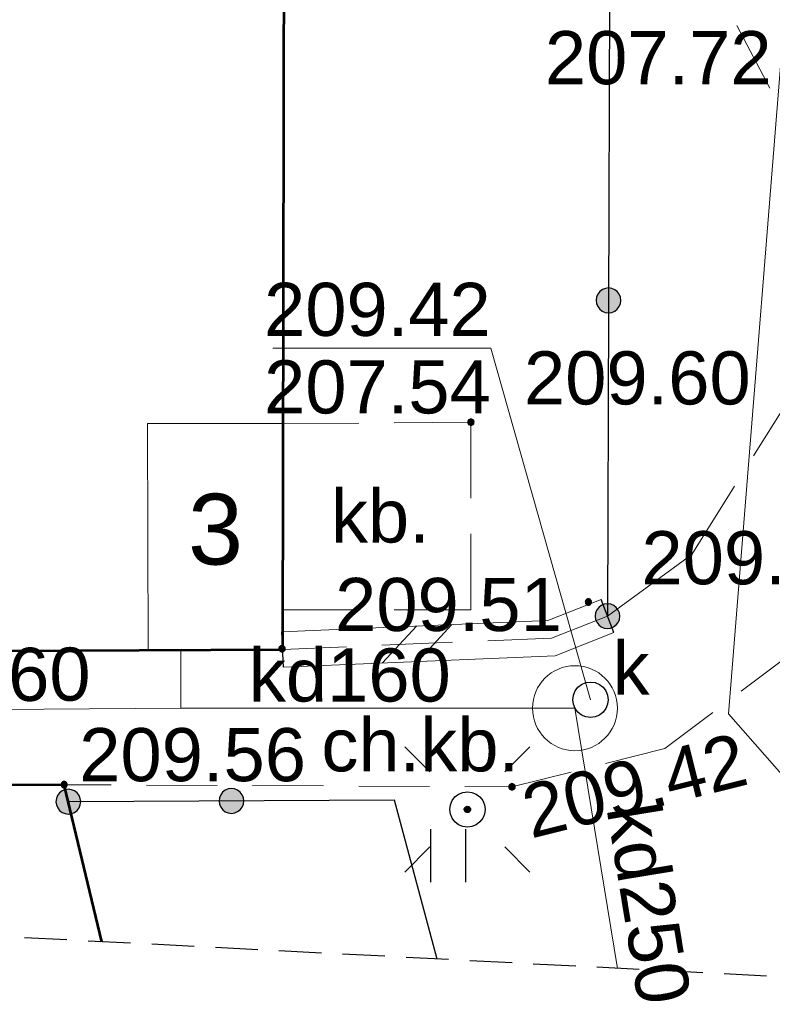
# Model space of a CAD drawing. Header units: metres. Extents: x 7419414 to 7419803, y 5549484 to 5549731.
# Tile 41 of 102: x 7419575 to 7419585, y 5549494 to 5549507. Entities that reach past the tile are written whole.
import ezdxf
from ezdxf.enums import TextEntityAlignment as Align

# ---------------------------------------------------------------- set-up
doc = ezdxf.new("R2010")
doc.units = ezdxf.units.M
doc.header["$MEASUREMENT"] = 0
doc.layers.get('0').update_dxf_attribs({"color": 250})
for name, color, linetype, lineweight in [('EGBN', 7, 'Continuous', 13), ('EGBN_O', 7, 'Continuous', 13), ('EGBU', 7, 'Continuous', 53), ('GUPPRZ_O', 7, 'Continuous', 13), ('OTDN', 7, 'Continuous', 13), ('OTKC', 7, 'Continuous', 13), ('OTKC_O', 7, 'Continuous', 13), ('OTKU', 7, 'Continuous', 13), ('OTKU_O', 7, 'Continuous', 13), ('OTOO', 7, 'Continuous', 30), ('OTRS_O', 7, 'Continuous', 13), ('OTZT', 7, 'Continuous', 13), ('SUKP', 36, 'Continuous', 13), ('SUKP_O', 36, 'Continuous', 13), ('SUPK', 7, 'Continuous', 13), ('SUPW_O', 7, 'Continuous', 13), ('SUWP', 5, 'Continuous', 13), ('Zakres', 7, 'Continuous', 0)]:
    doc.layers.add(name, color=color, linetype=linetype, lineweight=lineweight)
doc.styles.add('Arial', font='arial.ttf')

msp = doc.modelspace()

# ---------------------------------------------------------------- hatches: boundary and pattern name
at = {"linetype": 'Continuous'}
for points in [[(7419583.024, 5549503.285), (7419582.979, 5549503.291), (7419582.937, 5549503.309), (7419582.901, 5549503.337), (7419582.873, 5549503.373), (7419582.856, 5549503.415), (7419582.85, 5549503.461), (7419582.856, 5549503.506), (7419582.874, 5549503.548), (7419582.902, 5549503.584), (7419582.938, 5549503.612), (7419582.98, 5549503.629), (7419583.026, 5549503.635), (7419583.071, 5549503.629), (7419583.113, 5549503.611), (7419583.149, 5549503.583), (7419583.177, 5549503.547), (7419583.194, 5549503.505), (7419583.2, 5549503.459), (7419583.194, 5549503.414), (7419583.176, 5549503.372), (7419583.148, 5549503.336), (7419583.112, 5549503.308), (7419583.07, 5549503.291)], [(7419583.024, 5549503.285), (7419582.979, 5549503.291), (7419582.937, 5549503.309), (7419582.901, 5549503.337), (7419582.873, 5549503.373), (7419582.856, 5549503.415), (7419582.85, 5549503.461), (7419582.856, 5549503.506), (7419582.874, 5549503.548), (7419582.902, 5549503.584), (7419582.938, 5549503.612), (7419582.98, 5549503.629), (7419583.026, 5549503.635), (7419583.071, 5549503.629), (7419583.113, 5549503.611), (7419583.149, 5549503.583), (7419583.177, 5549503.547), (7419583.194, 5549503.505), (7419583.2, 5549503.459), (7419583.194, 5549503.414), (7419583.176, 5549503.372), (7419583.148, 5549503.336), (7419583.112, 5549503.308), (7419583.07, 5549503.291)], [(7419581.08, 5549501.695), (7419581.068, 5549501.697), (7419581.058, 5549501.701), (7419581.048, 5549501.708), (7419581.041, 5549501.718), (7419581.037, 5549501.728), (7419581.035, 5549501.74), (7419581.037, 5549501.752), (7419581.041, 5549501.763), (7419581.048, 5549501.772), (7419581.058, 5549501.779), (7419581.068, 5549501.783), (7419581.08, 5549501.785), (7419581.092, 5549501.783), (7419581.103, 5549501.779), (7419581.112, 5549501.772), (7419581.119, 5549501.763), (7419581.123, 5549501.752), (7419581.125, 5549501.74), (7419581.123, 5549501.728), (7419581.119, 5549501.718), (7419581.112, 5549501.708), (7419581.103, 5549501.701), (7419581.092, 5549501.697)], [(7419582.74, 5549499.155), (7419582.728, 5549499.157), (7419582.718, 5549499.161), (7419582.708, 5549499.168), (7419582.701, 5549499.178), (7419582.697, 5549499.188), (7419582.695, 5549499.2), (7419582.697, 5549499.212), (7419582.701, 5549499.223), (7419582.708, 5549499.232), (7419582.718, 5549499.239), (7419582.728, 5549499.243), (7419582.74, 5549499.245), (7419582.752, 5549499.243), (7419582.763, 5549499.239), (7419582.772, 5549499.232), (7419582.779, 5549499.223), (7419582.783, 5549499.212), (7419582.785, 5549499.2), (7419582.783, 5549499.188), (7419582.779, 5549499.178), (7419582.772, 5549499.168), (7419582.763, 5549499.161), (7419582.752, 5549499.157)], [(7419583.009, 5549498.825), (7419582.964, 5549498.831), (7419582.922, 5549498.849), (7419582.886, 5549498.877), (7419582.858, 5549498.913), (7419582.841, 5549498.955), (7419582.835, 5549499.001), (7419582.841, 5549499.046), (7419582.859, 5549499.088), (7419582.887, 5549499.124), (7419582.923, 5549499.152), (7419582.965, 5549499.169), (7419583.011, 5549499.175), (7419583.056, 5549499.169), (7419583.098, 5549499.151), (7419583.134, 5549499.123), (7419583.162, 5549499.087), (7419583.179, 5549499.045), (7419583.185, 5549498.999), (7419583.179, 5549498.954), (7419583.161, 5549498.912), (7419583.133, 5549498.876), (7419583.097, 5549498.848), (7419583.055, 5549498.831)], [(7419578.41, 5549498.495), (7419578.398, 5549498.497), (7419578.388, 5549498.501), (7419578.378, 5549498.508), (7419578.371, 5549498.517), (7419578.367, 5549498.528), (7419578.365, 5549498.54), (7419578.367, 5549498.552), (7419578.371, 5549498.562), (7419578.378, 5549498.572), (7419578.388, 5549498.579), (7419578.398, 5549498.583), (7419578.41, 5549498.585), (7419578.422, 5549498.583), (7419578.433, 5549498.579), (7419578.442, 5549498.572), (7419578.449, 5549498.562), (7419578.453, 5549498.552), (7419578.455, 5549498.54), (7419578.453, 5549498.528), (7419578.449, 5549498.517), (7419578.442, 5549498.508), (7419578.433, 5549498.501), (7419578.422, 5549498.497)], [(7419575.33, 5549496.575), (7419575.318, 5549496.577), (7419575.307, 5549496.581), (7419575.298, 5549496.588), (7419575.291, 5549496.598), (7419575.287, 5549496.608), (7419575.285, 5549496.62), (7419575.287, 5549496.632), (7419575.291, 5549496.643), (7419575.298, 5549496.652), (7419575.307, 5549496.659), (7419575.318, 5549496.663), (7419575.33, 5549496.665), (7419575.342, 5549496.663), (7419575.352, 5549496.659), (7419575.362, 5549496.652), (7419575.369, 5549496.643), (7419575.373, 5549496.632), (7419575.375, 5549496.62), (7419575.373, 5549496.608), (7419575.369, 5549496.598), (7419575.362, 5549496.588), (7419575.352, 5549496.581), (7419575.342, 5549496.577)], [(7419581.66, 5549496.545), (7419581.648, 5549496.547), (7419581.638, 5549496.551), (7419581.628, 5549496.558), (7419581.621, 5549496.568), (7419581.617, 5549496.578), (7419581.615, 5549496.59), (7419581.617, 5549496.602), (7419581.621, 5549496.613), (7419581.628, 5549496.622), (7419581.638, 5549496.629), (7419581.648, 5549496.633), (7419581.66, 5549496.635), (7419581.672, 5549496.633), (7419581.683, 5549496.629), (7419581.692, 5549496.622), (7419581.699, 5549496.613), (7419581.703, 5549496.602), (7419581.705, 5549496.59), (7419581.703, 5549496.578), (7419581.699, 5549496.568), (7419581.692, 5549496.558), (7419581.683, 5549496.551), (7419581.672, 5549496.547)], [(7419575.391, 5549496.205), (7419575.345, 5549496.211), (7419575.303, 5549496.228), (7419575.267, 5549496.256), (7419575.239, 5549496.292), (7419575.221, 5549496.334), (7419575.215, 5549496.379), (7419575.221, 5549496.425), (7419575.238, 5549496.467), (7419575.266, 5549496.503), (7419575.302, 5549496.531), (7419575.344, 5549496.549), (7419575.389, 5549496.555), (7419575.435, 5549496.549), (7419575.477, 5549496.532), (7419575.513, 5549496.504), (7419575.541, 5549496.468), (7419575.559, 5549496.426), (7419575.565, 5549496.381), (7419575.559, 5549496.335), (7419575.542, 5549496.293), (7419575.514, 5549496.257), (7419575.478, 5549496.229), (7419575.436, 5549496.211)], [(7419577.696, 5549496.215), (7419577.65, 5549496.221), (7419577.608, 5549496.238), (7419577.572, 5549496.266), (7419577.544, 5549496.302), (7419577.526, 5549496.344), (7419577.52, 5549496.389), (7419577.526, 5549496.435), (7419577.543, 5549496.477), (7419577.571, 5549496.513), (7419577.607, 5549496.541), (7419577.649, 5549496.559), (7419577.694, 5549496.565), (7419577.74, 5549496.559), (7419577.782, 5549496.542), (7419577.818, 5549496.514), (7419577.846, 5549496.478), (7419577.864, 5549496.436), (7419577.87, 5549496.391), (7419577.864, 5549496.345), (7419577.847, 5549496.303), (7419577.819, 5549496.267), (7419577.783, 5549496.239), (7419577.741, 5549496.221)], [(7419577.696, 5549496.215), (7419577.65, 5549496.221), (7419577.608, 5549496.238), (7419577.572, 5549496.266), (7419577.544, 5549496.302), (7419577.526, 5549496.344), (7419577.52, 5549496.389), (7419577.526, 5549496.435), (7419577.543, 5549496.477), (7419577.571, 5549496.513), (7419577.607, 5549496.541), (7419577.649, 5549496.559), (7419577.694, 5549496.565), (7419577.74, 5549496.559), (7419577.782, 5549496.542), (7419577.818, 5549496.514), (7419577.846, 5549496.478), (7419577.864, 5549496.436), (7419577.87, 5549496.391), (7419577.864, 5549496.345), (7419577.847, 5549496.303), (7419577.819, 5549496.267), (7419577.783, 5549496.239), (7419577.741, 5549496.221)], [(7419581.032, 5549496.225), (7419581.02, 5549496.226), (7419581.01, 5549496.23), (7419581, 5549496.236), (7419580.993, 5549496.244), (7419580.988, 5549496.254), (7419580.985, 5549496.264), (7419580.985, 5549496.276), (7419580.989, 5549496.288), (7419580.995, 5549496.299), (7419581.006, 5549496.308), (7419581.017, 5549496.313), (7419581.029, 5549496.315), (7419581.042, 5549496.313), (7419581.051, 5549496.31), (7419581.06, 5549496.303), (7419581.068, 5549496.294), (7419581.073, 5549496.283), (7419581.075, 5549496.271), (7419581.074, 5549496.262), (7419581.071, 5549496.251), (7419581.063, 5549496.24), (7419581.055, 5549496.232), (7419581.044, 5549496.227)]]:
    msp.add_hatch(color=0, dxfattribs=at).paths.add_polyline_path(points)

# ---------------------------------------------------------------- linework, layer by layer
at = {"color": 0, "linetype": 'Continuous'}
for p, q in [((7419583.101, 5549498.767), (7419582.919, 5549499.233)), ((7419580.309, 5549498.86), (7419579.831, 5549498.339)), ((7419580.309, 5549498.86), (7419579.831, 5549498.339)), ((7419580.809, 5549498.881), (7419580.331, 5549498.36)), ((7419580.809, 5549498.881), (7419580.331, 5549498.36)), ((7419578.431, 5549498.28), (7419578.409, 5549498.78)), ((7419580.146, 5549497.154), (7419580.5, 5549496.8)), ((7419581.914, 5549497.154), (7419581.56, 5549496.8)), ((7419580.508, 5549495.991), (7419580.508, 5549495.241)), ((7419581.008, 5549495.241), (7419581.008, 5549495.991)), ((7419580.146, 5549495.386), (7419580.5, 5549495.74)), ((7419581.914, 5549495.386), (7419581.56, 5549495.74))]:
    msp.add_line(p, q, dxfattribs=at)
at = {"color": 0, "linetype": 'Continuous', "flags": 128}
for points in [[(7419583.026, 5549503.635), (7419582.98, 5549503.629), (7419582.938, 5549503.612), (7419582.902, 5549503.584), (7419582.874, 5549503.548), (7419582.856, 5549503.506), (7419582.85, 5549503.461), (7419582.856, 5549503.415), (7419582.873, 5549503.373), (7419582.901, 5549503.337), (7419582.937, 5549503.309), (7419582.979, 5549503.291), (7419583.024, 5549503.285), (7419583.07, 5549503.291), (7419583.112, 5549503.308), (7419583.148, 5549503.336), (7419583.176, 5549503.372), (7419583.194, 5549503.414), (7419583.2, 5549503.459), (7419583.194, 5549503.505), (7419583.177, 5549503.547), (7419583.149, 5549503.583), (7419583.113, 5549503.611), (7419583.071, 5549503.629), (7419583.026, 5549503.635)], [(7419583.026, 5549503.635), (7419582.98, 5549503.629), (7419582.938, 5549503.612), (7419582.902, 5549503.584), (7419582.874, 5549503.548), (7419582.856, 5549503.506), (7419582.85, 5549503.461), (7419582.856, 5549503.415), (7419582.873, 5549503.373), (7419582.901, 5549503.337), (7419582.937, 5549503.309), (7419582.979, 5549503.291), (7419583.024, 5549503.285), (7419583.07, 5549503.291), (7419583.112, 5549503.308), (7419583.148, 5549503.336), (7419583.176, 5549503.372), (7419583.194, 5549503.414), (7419583.2, 5549503.459), (7419583.194, 5549503.505), (7419583.177, 5549503.547), (7419583.149, 5549503.583), (7419583.113, 5549503.611), (7419583.071, 5549503.629), (7419583.026, 5549503.635)], [(7419581.035, 5549501.74), (7419581.037, 5549501.728), (7419581.041, 5549501.718), (7419581.048, 5549501.708), (7419581.058, 5549501.701), (7419581.068, 5549501.697), (7419581.08, 5549501.695), (7419581.092, 5549501.697), (7419581.103, 5549501.701), (7419581.112, 5549501.708), (7419581.119, 5549501.718), (7419581.123, 5549501.728), (7419581.125, 5549501.74), (7419581.123, 5549501.752), (7419581.119, 5549501.763), (7419581.112, 5549501.772), (7419581.103, 5549501.779), (7419581.092, 5549501.783), (7419581.08, 5549501.785), (7419581.068, 5549501.783), (7419581.058, 5549501.779), (7419581.048, 5549501.772), (7419581.041, 5549501.763), (7419581.037, 5549501.752), (7419581.035, 5549501.74)], [(7419582.695, 5549499.2), (7419582.697, 5549499.188), (7419582.701, 5549499.178), (7419582.708, 5549499.168), (7419582.718, 5549499.161), (7419582.728, 5549499.157), (7419582.74, 5549499.155), (7419582.752, 5549499.157), (7419582.763, 5549499.161), (7419582.772, 5549499.168), (7419582.779, 5549499.178), (7419582.783, 5549499.188), (7419582.785, 5549499.2), (7419582.783, 5549499.212), (7419582.779, 5549499.223), (7419582.772, 5549499.232), (7419582.763, 5549499.239), (7419582.752, 5549499.243), (7419582.74, 5549499.245), (7419582.728, 5549499.243), (7419582.718, 5549499.239), (7419582.708, 5549499.232), (7419582.701, 5549499.223), (7419582.697, 5549499.212), (7419582.695, 5549499.2)], [(7419583.011, 5549499.175), (7419582.965, 5549499.169), (7419582.923, 5549499.152), (7419582.887, 5549499.124), (7419582.859, 5549499.088), (7419582.841, 5549499.046), (7419582.835, 5549499.001), (7419582.841, 5549498.955), (7419582.858, 5549498.913), (7419582.886, 5549498.877), (7419582.922, 5549498.849), (7419582.964, 5549498.831), (7419583.009, 5549498.825), (7419583.055, 5549498.831), (7419583.097, 5549498.848), (7419583.133, 5549498.876), (7419583.161, 5549498.912), (7419583.179, 5549498.954), (7419583.185, 5549498.999), (7419583.179, 5549499.045), (7419583.162, 5549499.087), (7419583.134, 5549499.123), (7419583.098, 5549499.151), (7419583.056, 5549499.169), (7419583.011, 5549499.175)], [(7419578.365, 5549498.54), (7419578.367, 5549498.528), (7419578.371, 5549498.517), (7419578.378, 5549498.508), (7419578.388, 5549498.501), (7419578.398, 5549498.497), (7419578.41, 5549498.495), (7419578.422, 5549498.497), (7419578.433, 5549498.501), (7419578.442, 5549498.508), (7419578.449, 5549498.517), (7419578.453, 5549498.528), (7419578.455, 5549498.54), (7419578.453, 5549498.552), (7419578.449, 5549498.562), (7419578.442, 5549498.572), (7419578.433, 5549498.579), (7419578.422, 5549498.583), (7419578.41, 5549498.585), (7419578.398, 5549498.583), (7419578.388, 5549498.579), (7419578.378, 5549498.572), (7419578.371, 5549498.562), (7419578.367, 5549498.552), (7419578.365, 5549498.54)], [(7419582.77, 5549498.07), (7419582.835, 5549498.061), (7419582.895, 5549498.037), (7419582.947, 5549497.997), (7419582.987, 5549497.945), (7419583.011, 5549497.885), (7419583.02, 5549497.82), (7419583.011, 5549497.755), (7419582.987, 5549497.695), (7419582.947, 5549497.643), (7419582.895, 5549497.603), (7419582.835, 5549497.579), (7419582.77, 5549497.57), (7419582.705, 5549497.579), (7419582.645, 5549497.603), (7419582.593, 5549497.643), (7419582.553, 5549497.695), (7419582.529, 5549497.755), (7419582.52, 5549497.82), (7419582.529, 5549497.885), (7419582.553, 5549497.945), (7419582.593, 5549497.997), (7419582.645, 5549498.037), (7419582.705, 5549498.061), (7419582.77, 5549498.07)], [(7419575.285, 5549496.62), (7419575.287, 5549496.608), (7419575.291, 5549496.598), (7419575.298, 5549496.588), (7419575.307, 5549496.581), (7419575.318, 5549496.577), (7419575.33, 5549496.575), (7419575.342, 5549496.577), (7419575.352, 5549496.581), (7419575.362, 5549496.588), (7419575.369, 5549496.598), (7419575.373, 5549496.608), (7419575.375, 5549496.62), (7419575.373, 5549496.632), (7419575.369, 5549496.643), (7419575.362, 5549496.652), (7419575.352, 5549496.659), (7419575.342, 5549496.663), (7419575.33, 5549496.665), (7419575.318, 5549496.663), (7419575.307, 5549496.659), (7419575.298, 5549496.652), (7419575.291, 5549496.643), (7419575.287, 5549496.632), (7419575.285, 5549496.62)], [(7419581.615, 5549496.59), (7419581.617, 5549496.578), (7419581.621, 5549496.568), (7419581.628, 5549496.558), (7419581.638, 5549496.551), (7419581.648, 5549496.547), (7419581.66, 5549496.545), (7419581.672, 5549496.547), (7419581.683, 5549496.551), (7419581.692, 5549496.558), (7419581.699, 5549496.568), (7419581.703, 5549496.578), (7419581.705, 5549496.59), (7419581.703, 5549496.602), (7419581.699, 5549496.613), (7419581.692, 5549496.622), (7419581.683, 5549496.629), (7419581.672, 5549496.633), (7419581.66, 5549496.635), (7419581.648, 5549496.633), (7419581.638, 5549496.629), (7419581.628, 5549496.622), (7419581.621, 5549496.613), (7419581.617, 5549496.602), (7419581.615, 5549496.59)], [(7419575.565, 5549496.381), (7419575.559, 5549496.426), (7419575.541, 5549496.468), (7419575.513, 5549496.504), (7419575.477, 5549496.532), (7419575.435, 5549496.549), (7419575.389, 5549496.555), (7419575.344, 5549496.549), (7419575.302, 5549496.531), (7419575.266, 5549496.503), (7419575.238, 5549496.467), (7419575.221, 5549496.425), (7419575.215, 5549496.379), (7419575.221, 5549496.334), (7419575.239, 5549496.292), (7419575.267, 5549496.256), (7419575.303, 5549496.228), (7419575.345, 5549496.211), (7419575.391, 5549496.205), (7419575.436, 5549496.211), (7419575.478, 5549496.229), (7419575.514, 5549496.257), (7419575.542, 5549496.293), (7419575.559, 5549496.335), (7419575.565, 5549496.381)], [(7419577.87, 5549496.391), (7419577.864, 5549496.436), (7419577.846, 5549496.478), (7419577.818, 5549496.514), (7419577.782, 5549496.542), (7419577.74, 5549496.559), (7419577.694, 5549496.565), (7419577.649, 5549496.559), (7419577.607, 5549496.541), (7419577.571, 5549496.513), (7419577.543, 5549496.477), (7419577.526, 5549496.435), (7419577.52, 5549496.389), (7419577.526, 5549496.344), (7419577.544, 5549496.302), (7419577.572, 5549496.266), (7419577.608, 5549496.238), (7419577.65, 5549496.221), (7419577.696, 5549496.215), (7419577.741, 5549496.221), (7419577.783, 5549496.239), (7419577.819, 5549496.267), (7419577.847, 5549496.303), (7419577.864, 5549496.345), (7419577.87, 5549496.391)], [(7419577.87, 5549496.391), (7419577.864, 5549496.436), (7419577.846, 5549496.478), (7419577.818, 5549496.514), (7419577.782, 5549496.542), (7419577.74, 5549496.559), (7419577.694, 5549496.565), (7419577.649, 5549496.559), (7419577.607, 5549496.541), (7419577.571, 5549496.513), (7419577.543, 5549496.477), (7419577.526, 5549496.435), (7419577.52, 5549496.389), (7419577.526, 5549496.344), (7419577.544, 5549496.302), (7419577.572, 5549496.266), (7419577.608, 5549496.238), (7419577.65, 5549496.221), (7419577.696, 5549496.215), (7419577.741, 5549496.221), (7419577.783, 5549496.239), (7419577.819, 5549496.267), (7419577.847, 5549496.303), (7419577.864, 5549496.345), (7419577.87, 5549496.391)], [(7419581.03, 5549496.52), (7419581.095, 5549496.511), (7419581.155, 5549496.487), (7419581.207, 5549496.447), (7419581.247, 5549496.395), (7419581.271, 5549496.335), (7419581.28, 5549496.27), (7419581.271, 5549496.205), (7419581.247, 5549496.145), (7419581.207, 5549496.093), (7419581.155, 5549496.053), (7419581.095, 5549496.029), (7419581.03, 5549496.02), (7419580.965, 5549496.029), (7419580.905, 5549496.053), (7419580.853, 5549496.093), (7419580.813, 5549496.145), (7419580.789, 5549496.205), (7419580.78, 5549496.27), (7419580.789, 5549496.335), (7419580.813, 5549496.395), (7419580.853, 5549496.447), (7419580.905, 5549496.487), (7419580.965, 5549496.511), (7419581.03, 5549496.52)], [(7419581.029, 5549496.315), (7419581.042, 5549496.313), (7419581.051, 5549496.31), (7419581.06, 5549496.303), (7419581.068, 5549496.294), (7419581.073, 5549496.283), (7419581.075, 5549496.271), (7419581.074, 5549496.262), (7419581.071, 5549496.251), (7419581.063, 5549496.24), (7419581.055, 5549496.232), (7419581.044, 5549496.227), (7419581.032, 5549496.225), (7419581.02, 5549496.226), (7419581.01, 5549496.23), (7419581, 5549496.236), (7419580.993, 5549496.244), (7419580.988, 5549496.254), (7419580.985, 5549496.264), (7419580.985, 5549496.276), (7419580.989, 5549496.288), (7419580.995, 5549496.299), (7419581.006, 5549496.308), (7419581.017, 5549496.313), (7419581.029, 5549496.315)]]:
    msp.add_lwpolyline(points, close=True, dxfattribs=at)
at = {"layer": 'EGBN', "color": 250, "linetype": 'Continuous', "lineweight": 13, "flags": 128}
msp.add_lwpolyline([(7419575.864, 5549494.402), (7419575.33, 5549496.62), (7419572.33, 5549496.6), (7419572.32, 5549498.5), (7419576.52, 5549498.52), (7419576.51, 5549501.72), (7419578.43, 5549501.72), (7419578.46, 5549518.71), (7419573.88, 5549519.23), (7419573.71, 5549517.71), (7419569.81, 5549518.15), (7419569.81, 5549516.74), (7419567.02, 5549516.74), (7419567.02, 5549517.04), (7419564.31, 5549517.04), (7419564.31, 5549520.35), (7419558.41, 5549521.05), (7419558.392, 5549495.305)], dxfattribs=at)
msp.add_lwpolyline([(7419578.42, 5549498.53), (7419578.43, 5549501.72), (7419576.51, 5549501.72), (7419576.52, 5549498.52), (7419578.42, 5549498.53)], close=True, dxfattribs=at)
at = {"layer": 'EGBU', "color": 250, "linetype": 'Continuous', "lineweight": 53, "flags": 128}
msp.add_lwpolyline([(7419575.864, 5549494.402), (7419575.33, 5549496.62), (7419572.33, 5549496.6), (7419572.32, 5549498.5), (7419578.42, 5549498.53), (7419578.46, 5549518.71), (7419573.88, 5549519.23), (7419573.71, 5549517.71), (7419569.81, 5549518.15), (7419569.81, 5549516.74), (7419567.02, 5549516.74), (7419567.02, 5549517.04), (7419564.31, 5549517.04), (7419564.31, 5549520.35), (7419558.41, 5549521.05), (7419558.388, 5549495.305)], dxfattribs=at)
at = {"layer": 'GUPPRZ_O', "color": 36, "linetype": 'Continuous', "lineweight": 13, "flags": 128}
msp.add_lwpolyline([(7419582.77, 5549497.82), (7419581.36, 5549502.786), (7419578.28, 5549502.786)], dxfattribs=at)
at = {"layer": 'OTDN', "color": 250, "linetype": 'Continuous', "lineweight": 13, "flags": 128}
for points in [[(7419582.919, 5549499.233), (7419582.168, 5549498.938), (7419578.409, 5549498.78)], [(7419583.101, 5549498.767), (7419582.272, 5549498.442), (7419578.431, 5549498.28)]]:
    msp.add_lwpolyline(points, dxfattribs=at)
at = {"layer": 'OTKC', "color": 250, "linetype": 'Continuous', "lineweight": 13}
for p, q in [((7419585.303, 5549506.457), (7419584.837, 5549507.343)), ((7419585.073, 5549501.262), (7419585.68, 5549502.23)), ((7419584.2, 5549499.87), (7419584.807, 5549500.838)), ((7419583.01, 5549499), (7419584.2, 5549499.87)), ((7419582.22, 5549498.69), (7419583.01, 5549499)), ((7419581.319, 5549498.652), (7419582.22, 5549498.69)), ((7419577.32, 5549498.525), (7419578.42, 5549498.53)), ((7419578.42, 5549498.53), (7419579.321, 5549498.568)), ((7419579.82, 5549498.589), (7419580.82, 5549498.631)), ((7419574.22, 5549498.51), (7419575.32, 5549498.515)), ((7419575.82, 5549498.518), (7419576.82, 5549498.522)), ((7419585.58, 5549498.45), (7419584.9, 5549497.94)), ((7419584.5, 5549497.64), (7419583.82, 5549497.13)), ((7419583.82, 5549497.13), (7419582.983, 5549496.921)), ((7419582.497, 5549496.799), (7419581.66, 5549496.59)), ((7419575.33, 5549496.62), (7419574.83, 5549496.617)), ((7419575.995, 5549496.617), (7419575.33, 5549496.62)), ((7419577.495, 5549496.61), (7419576.495, 5549496.614)), ((7419578.995, 5549496.603), (7419577.995, 5549496.607)), ((7419580.495, 5549496.596), (7419579.495, 5549496.6)), ((7419581.66, 5549496.59), (7419580.995, 5549496.593))]:
    msp.add_line(p, q, dxfattribs=at)
at = {"layer": 'OTKU', "color": 250, "linetype": 'Continuous', "lineweight": 13}
for p, q in [((7419578.41, 5549501.72), (7419579.495, 5549501.728)), ((7419579.995, 5549501.732), (7419581.08, 5549501.74)), ((7419581.08, 5549501.74), (7419581.08, 5549500.665)), ((7419578.41, 5549500.655), (7419578.41, 5549501.72)), ((7419578.41, 5549499.09), (7419578.41, 5549500.155)), ((7419581.08, 5549500.165), (7419581.08, 5549499.09)), ((7419579.495, 5549499.09), (7419578.41, 5549499.09)), ((7419581.08, 5549499.09), (7419579.995, 5549499.09))]:
    msp.add_line(p, q, dxfattribs=at)
at = {"layer": 'OTOO', "color": 250, "linetype": 'Continuous', "lineweight": 30}
msp.add_line((7419583.04, 5549507.92), (7419583.01, 5549499), dxfattribs=at)
at = {"layer": 'OTOO', "color": 250, "linetype": 'Continuous', "lineweight": 30, "flags": 128}
msp.add_lwpolyline([(7419580.603, 5549494.157), (7419580, 5549496.4), (7419575.39, 5549496.38)], dxfattribs=at)
at = {"layer": 'OTZT', "color": 250, "linetype": 'Continuous', "lineweight": 13}
for p, q in [((7419584.9, 5549497.94), (7419585.58, 5549498.45)), ((7419583.82, 5549497.13), (7419584.5, 5549497.64)), ((7419582.983, 5549496.921), (7419583.82, 5549497.13)), ((7419581.66, 5549496.59), (7419582.497, 5549496.799)), ((7419575.39, 5549496.38), (7419575.33, 5549496.62)), ((7419575.33, 5549496.62), (7419575.995, 5549496.617)), ((7419576.495, 5549496.614), (7419577.495, 5549496.61)), ((7419577.995, 5549496.607), (7419578.995, 5549496.603)), ((7419579.495, 5549496.6), (7419580.495, 5549496.596)), ((7419580.995, 5549496.593), (7419581.66, 5549496.59)), ((7419575.569, 5549495.634), (7419575.39, 5549496.38)), ((7419575.866, 5549494.402), (7419575.686, 5549495.148))]:
    msp.add_line(p, q, dxfattribs=at)
at = {"layer": 'SUKP', "color": 36, "linetype": 'Continuous', "lineweight": 13}
for p, q in [((7419576.98, 5549497.7), (7419576.98, 5549498.52)), ((7419576.98, 5549497.7), (7419572.32, 5549497.67)), ((7419582.55, 5549497.7), (7419576.98, 5549497.7)), ((7419583.153, 5549494.026), (7419582.55, 5549497.7))]:
    msp.add_line(p, q, dxfattribs=at)
at = {"layer": 'SUPK', "color": 36, "linetype": 'Continuous', "lineweight": 13, "flags": 128}
msp.add_lwpolyline([(7419582.55, 5549497.1, -1), (7419582.55, 5549498.3, -1), (7419582.55, 5549497.1)], format="xyb", dxfattribs=at)
at = {"layer": 'SUWP', "color": 5, "linetype": 'Continuous', "lineweight": 13, "flags": 128}
msp.add_lwpolyline([(7419581.82, 5549517.33), (7419585.65, 5549509.18), (7419584.72, 5549497.62), (7419588.108, 5549493.77)], dxfattribs=at)
at = {"layer": 'Zakres', "color": 5, "linetype": 'Continuous', "lineweight": 30}
for p, q in [((7419575.37, 5549494.428), (7419574.771, 5549494.459)), ((7419575.37, 5549494.428), (7419574.771, 5549494.459)), ((7419576.269, 5549494.381), (7419575.67, 5549494.412)), ((7419576.269, 5549494.381), (7419575.67, 5549494.412)), ((7419577.168, 5549494.335), (7419576.569, 5549494.366)), ((7419577.168, 5549494.335), (7419576.569, 5549494.366)), ((7419578.067, 5549494.288), (7419577.468, 5549494.319)), ((7419578.067, 5549494.288), (7419577.468, 5549494.319)), ((7419578.966, 5549494.242), (7419578.366, 5549494.273)), ((7419578.966, 5549494.242), (7419578.366, 5549494.273)), ((7419579.864, 5549494.196), (7419579.265, 5549494.227)), ((7419579.864, 5549494.196), (7419579.265, 5549494.227)), ((7419580.763, 5549494.149), (7419580.164, 5549494.18)), ((7419580.763, 5549494.149), (7419580.164, 5549494.18)), ((7419581.662, 5549494.103), (7419581.063, 5549494.134)), ((7419581.662, 5549494.103), (7419581.063, 5549494.134)), ((7419582.561, 5549494.056), (7419581.962, 5549494.087)), ((7419582.561, 5549494.056), (7419581.962, 5549494.087)), ((7419583.46, 5549494.01), (7419582.86, 5549494.041)), ((7419583.46, 5549494.01), (7419582.86, 5549494.041)), ((7419584.358, 5549493.963), (7419583.759, 5549493.994)), ((7419584.358, 5549493.963), (7419583.759, 5549493.994)), ((7419585.257, 5549493.917), (7419584.658, 5549493.948)), ((7419585.257, 5549493.917), (7419584.658, 5549493.948))]:
    msp.add_line(p, q, dxfattribs=at)

# ---------------------------------------------------------------- texts
at = {"layer": 'EGBN_O', "color": 250, "linetype": 'Continuous', "lineweight": 0, "style": 'Arial'}
msp.add_text('3', height=1, dxfattribs=at).set_placement((7419577.47, 5549499.729), align=Align.CENTER)
at = {"layer": 'GUPPRZ_O', "color": 36, "linetype": 'Continuous', "lineweight": 0, "style": 'Arial'}
for s, p in [('207.72', (7419585.33, 5549506.513)), ('209.42', (7419581.36, 5549502.958)), ('207.54', (7419581.36, 5549501.863))]:
    msp.add_text(s, height=0.75, dxfattribs=at).set_placement(p, align=Align.RIGHT)
at = {"layer": 'OTKC_O', "color": 250, "linetype": 'Continuous', "lineweight": 0, "style": 'Arial'}
msp.add_text('ch.kb.', height=0.75, rotation=360, dxfattribs=at).set_placement((7419578.966, 5549496.808))
at = {"layer": 'OTKU_O', "color": 250, "linetype": 'Continuous', "lineweight": 0, "style": 'Arial'}
msp.add_text('kb.', height=0.75, rotation=360, dxfattribs=at).set_placement((7419579.1, 5549500.04))
at = {"layer": 'OTRS_O', "color": 250, "linetype": 'Continuous', "lineweight": 0, "style": 'Arial'}
for s, p in [('209.60', (7419581.83, 5549501.99)), ('209.39', (7419583.49, 5549499.45)), ('209.51', (7419579.16, 5549498.79)), ('209.56', (7419575.544, 5549496.669))]:
    msp.add_text(s, height=0.75, dxfattribs=at).set_placement(p)
msp.add_text('209.42', height=0.75, rotation=14.0362, dxfattribs=at).set_placement((7419581.928, 5549495.857))
at = {"layer": 'SUKP_O', "color": 36, "linetype": 'Continuous', "lineweight": 0, "style": 'Arial'}
for s, rotation, p in [('kd160', 0.369, (7419574.279, 5549497.799)), ('kd250', 279.324, (7419583.225, 5549494.882))]:
    msp.add_text(s, height=0.75, rotation=rotation, dxfattribs=at).set_placement(p, align=Align.CENTER)
msp.add_text('kd160', height=0.75, dxfattribs=at).set_placement((7419579.368, 5549497.794), align=Align.CENTER)
at = {"layer": 'SUPW_O', "color": 250, "linetype": 'Continuous', "lineweight": 0, "style": 'Arial'}
msp.add_text('k', height=0.75, dxfattribs=at).set_placement((7419583.605, 5549497.891), align=Align.RIGHT)

doc.saveas('drawing.dxf')
